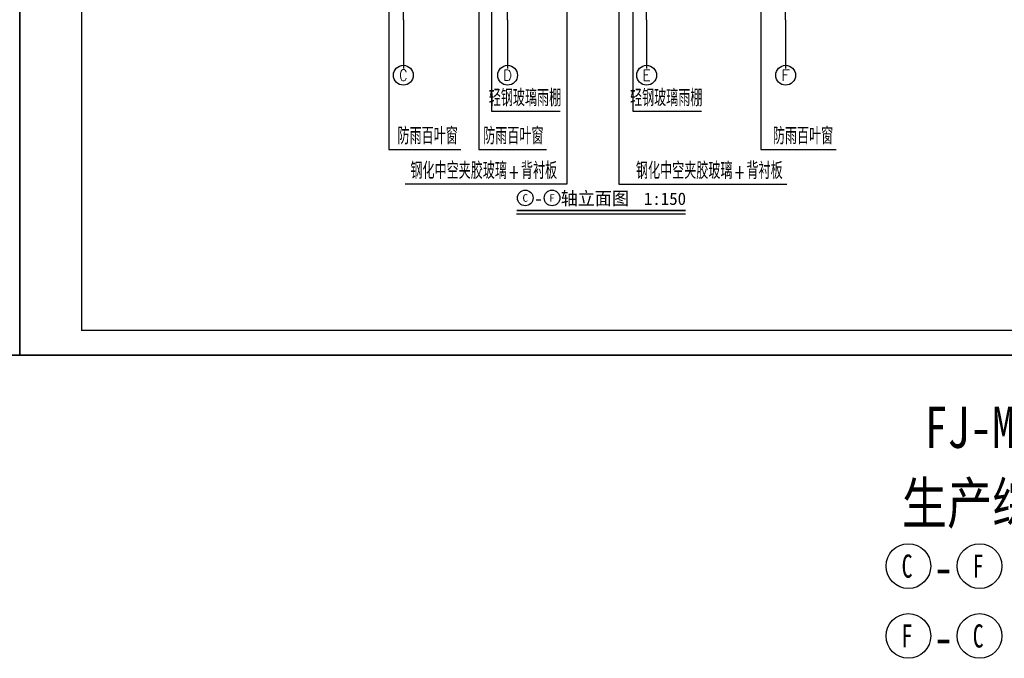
# Model space of a CAD drawing. Header units: millimetres. Extents: x 708158 to 1984082, y -168213 to -53.
# Tile 134 of 220: x 960458 to 1019955, y -126012 to -87433. Entities that reach past the tile are written whole.
import ezdxf
from ezdxf.enums import TextEntityAlignment as Align

# ---------------------------------------------------------------- set-up
doc = ezdxf.new("R2010")
doc.units = ezdxf.units.MM
doc.header["$LTSCALE"] = 1000
doc.linetypes.add('DOTE', pattern=[2.42, 2, -0.2, 0.02, -0.2])
doc.layers.get('0').update_dxf_attribs({"color": 8})
for name, color, linetype in [('A-ANNO-SYMB', 3, 'Continuous'), ('AXIS', 3, 'Continuous'), ('AXIS_TEXT', 7, 'Continuous'), ('DIM_LEAD', 3, 'Continuous'), ('DOTE', 1, 'DOTE'), ('PUB_TEXT', 7, 'Continuous')]:
    doc.layers.add(name, color=color, linetype=linetype)
doc.layers.add('图框', color=4, linetype='Continuous', lineweight=35)
doc.styles.add('-黑体', font='simhei.ttf', dxfattribs={"width": 0.8})
doc.styles.add('_TCH_AXIS', font='COMPLEX', dxfattribs={"bigfont": 'GBCBIG'})
doc.styles.add('_TCH_DIM', font='SIMPLEX', dxfattribs={"bigfont": 'GBCBIG'})
doc.styles.add('_TCH_DYN', font='txt')

# ---------------------------------------------------------------- blocks, each defined once
blk = doc.blocks.new('A$C998f5811')
at = {"layer": '图框', "color": 4}
for p, q in [((-126150, 89100), (-126150, 0)), ((0, 0), (0, 89100)), ((-126150, 0), (0, 0))]:
    blk.add_line(p, q, dxfattribs=at)
at = {"layer": '图框', "color": 4, "const_width": 74.2}
blk.add_lwpolyline([(-122400, 1500), (-1500, 1500), (-1500, 87600), (-122400, 87600)], close=True, dxfattribs=at)

msp = doc.modelspace()

# ---------------------------------------------------------------- linework, layer by layer
at = {"layer": 'A-ANNO-SYMB', "const_width": 105}
msp.add_lwpolyline([(990483.1, -98953.6), (1000700.1, -98953.6)], dxfattribs=at)
at = {"layer": 'A-ANNO-SYMB'}
msp.add_lwpolyline([(990483.1, -99163.6), (1000700.1, -99163.6)], dxfattribs=at)
at = {"layer": 'AXIS'}
for p, q in [((983640.9, -87432.6), (983640.9, -90389.1)), ((983640.9, -87432.6), (983640.9, -90389.1)), ((983640.9, -87432.6), (983640.9, -90389.1)), ((989940.9, -87432.6), (989940.9, -90389.1)), ((989940.9, -87432.6), (989940.9, -90389.1)), ((998340.9, -87432.6), (998340.9, -90389.1)), ((998340.9, -87432.6), (998340.9, -90389.1)), ((1006740.9, -87432.6), (1006740.9, -90389.1)), ((1006740.9, -87432.6), (1006740.9, -90389.1))]:
    msp.add_line(p, q, dxfattribs=at)
for centre in [(983640.9, -90789.1), (989940.9, -90789.1), (998340.9, -90789.1), (1006740.9, -90789.1)]:
    msp.add_circle(centre, 600, dxfattribs=at)
at = {"layer": 'DIM_LEAD'}
for p, q in [((988203.7, -43611.5), (988203.7, -95273)), ((993511.8, -44836.7), (993511.8, -97371.1)), ((996670.9, -44836.7), (996670.9, -97371.1)), ((1005239, -44844.5), (1005239, -95273)), ((988203.7, -47811.5), (988203.7, -95273)), ((993511.8, -49036.7), (993511.8, -97371.1)), ((996670.9, -49036.7), (996670.9, -97371.1)), ((1005239, -49166.4), (1005239, -95273)), ((988203.7, -52011.5), (988203.7, -95273)), ((993511.8, -53236.7), (993511.8, -97371.1)), ((996670.9, -53236.7), (996670.9, -97371.1)), ((1005239, -53374.9), (1005239, -95273)), ((988203.7, -56211.5), (988203.7, -95273)), ((993511.8, -57436.7), (993511.8, -97371.1)), ((996670.9, -57436.7), (996670.9, -97371.1)), ((1005239, -57532.3), (1005239, -95273)), ((988203.7, -60411.5), (988203.7, -95273)), ((993511.8, -61636.7), (993511.8, -97371.1)), ((996670.9, -61636.7), (996670.9, -97371.1)), ((1005239, -61726.8), (1005239, -95273)), ((988203.7, -64731.5), (988203.7, -95273)), ((993511.8, -66083.4), (993511.8, -97371.1)), ((996670.9, -66083.4), (996670.9, -97371.1)), ((1005239, -66076.6), (1005239, -95273)), ((988203.7, -69027.5), (988203.7, -95273)), ((993511.8, -69336.7), (993511.8, -97371.1)), ((996670.9, -69336.7), (996670.9, -97371.1)), ((993511.8, -70321.9), (993511.8, -97371.1)), ((996670.9, -70321.9), (996670.9, -97371.1)), ((1005239, -70293.9), (1005239, -95273)), ((988203.7, -73206.5), (988203.7, -95273)), ((993511.8, -74506.9), (993511.8, -97371.1)), ((996670.9, -74506.9), (996670.9, -97371.1)), ((1005239, -74522.1), (1005239, -95273)), ((988203.7, -77656.7), (988203.7, -95273)), ((993511.8, -79185), (993511.8, -97371.1)), ((996670.9, -79185), (996670.9, -97371.1)), ((996670.9, -79185), (996670.9, -97371.1)), ((982755.6, -82356.7), (982755.6, -95273)), ((993511.8, -84523.4), (993511.8, -97371.1)), ((982755.6, -95273), (987119, -95273)), ((988203.7, -95273), (992298.5, -95273)), ((1005239, -95273), (1009804.7, -95273)), ((993511.8, -97371.1), (983753.7, -97371.1)), ((996670.9, -97371.1), (1006823.1, -97371.1))]:
    msp.add_line(p, q, dxfattribs=at)
for points in [[(993115.3, -92977), (988988.1, -92977), (988988.1, -83192.4)], [(1001650.3, -92977), (997523.1, -92977), (997523.1, -83382.7)]]:
    msp.add_lwpolyline(points, dxfattribs=at)
at = {"layer": 'DOTE'}
for p, q in [((983640.9, -87432.6), (983640.9, -34970.2)), ((989940.9, -87432.6), (989940.9, -34970.2)), ((998340.9, -87432.6), (998340.9, -34970.2)), ((1006740.9, -87432.6), (1006740.9, -34970.2))]:
    msp.add_line(p, q, dxfattribs=at)
at = {"layer": 'PUB_TEXT'}
for centre, radius in [((991008.1, -98204), 472.5), ((992625.1, -98204), 472.5), ((1014161.6, -120442.6), 1350), ((1018457.8, -120442.6), 1350), ((1014161.6, -124662.3), 1350), ((1018457.8, -124662.3), 1350)]:
    msp.add_circle(centre, radius, dxfattribs=at)

# ---------------------------------------------------------------- block references
for p in [(960457.6, -107699.9), (1086607.6, -107699.9)]:
    msp.add_blockref('A$C998f5811', p)

# ---------------------------------------------------------------- texts
at = {"layer": 'AXIS_TEXT', "style": '_TCH_AXIS'}
for s, height, p, p2 in [('C', 683.5, (983396.7, -91130.9), (983885, -91130.9)), ('D', 652.9, (989676.6, -91115.6), (990205.1, -91115.6)), ('E', 668.2, (998086.3, -91123.2), (998595.4, -91123.2)), ('F', 668.2, (1006486.3, -91123.2), (1006995.4, -91123.2))]:
    msp.add_text(s, height=height, dxfattribs=at).set_placement(p, p2, align=Align.FIT)
at = {"layer": 'PUB_TEXT'}
for s, height, style, p in [('轻钢玻璃雨棚', 1012.77, '_TCH_DIM', (988803.6, -92662)), ('轻钢玻璃雨棚', 1012.77, '_TCH_DIM', (997338.5, -92662)), ('防雨百叶窗', 1012.77, '_TCH_DIM', (983285.4, -94958)), ('防雨百叶窗', 1012.77, '_TCH_DIM', (988464.9, -94958)), ('防雨百叶窗', 1012.77, '_TCH_DIM', (1005971, -94958)), ('钢化中空夹胶玻璃', 1012.77, '_TCH_DIM', (984068.7, -97056.1)), ('背衬板', 1012.77, '_TCH_DIM', (990746.6, -97056.1)), ('钢化中空夹胶玻璃', 1012.77, '_TCH_DIM', (997696.7, -97056.1)), ('背衬板', 1012.77, '_TCH_DIM', (1004374.6, -97056.1)), ('轴立面图', 793.04, '_TCH_DYN', (993150.1, -98624)), ('-', 793, '_TCH_DYN', (991533.1, -98624))]:
    msp.add_text(s, height=height, dxfattribs=dict(at, style=style)).set_placement(p)
for s, height, style, width, p in [('+', 892.5, '_TCH_DIM', 0.705882, (989966.6, -97056.1)), ('+', 892.5, '_TCH_DIM', 0.705882, (1003594.6, -97056.1)), ('-', 2253.2, '-黑体', 0.8, (1015661.6, -121642.6)), ('-', 2253.2, '-黑体', 0.8, (1015661.6, -125862.3))]:
    msp.add_text(s, height=height, dxfattribs=dict(at, style=style, width=width)).set_placement(p)
for s, height, style, width, p, p2 in [('C', 457.6, '_TCH_DYN', 1.022857, (990840.7, -98432.8), (991175.4, -98432.8)), ('F', 453.9, '_TCH_DYN', 1.046784, (992455.3, -98430.9), (992795, -98430.9)), ('C', 1398.2, '-黑体', 0.813714, (1013752.5, -121141.7), (1014407, -121141.7)), ('F', 1389.9, '-黑体', 0.832749, (1018041.6, -121137.5), (1018707.5, -121137.5)), ('F', 1389.9, '-黑体', 0.832749, (1013745.4, -125357.3), (1014411.3, -125357.3)), ('C', 1398.2, '-黑体', 0.813714, (1018048.7, -125361.4), (1018703.2, -125361.4))]:
    msp.add_text(s, height=height, dxfattribs=dict(at, style=style, width=width)).set_placement(p, p2, align=Align.FIT)
msp.add_text('1:150', height=750, dxfattribs=at).set_placement((998175.1, -98624))
at = {"layer": 'PUB_TEXT', "style": '-黑体', "width": 0.8}
for s, p in [('FJ-MC-22', (1020589.4, -113305)), ('生产综合楼', (1020589.4, -117890.4))]:
    msp.add_text(s, height=2500, dxfattribs=at).set_placement(p, align=Align.CENTER)

doc.saveas('drawing.dxf')
